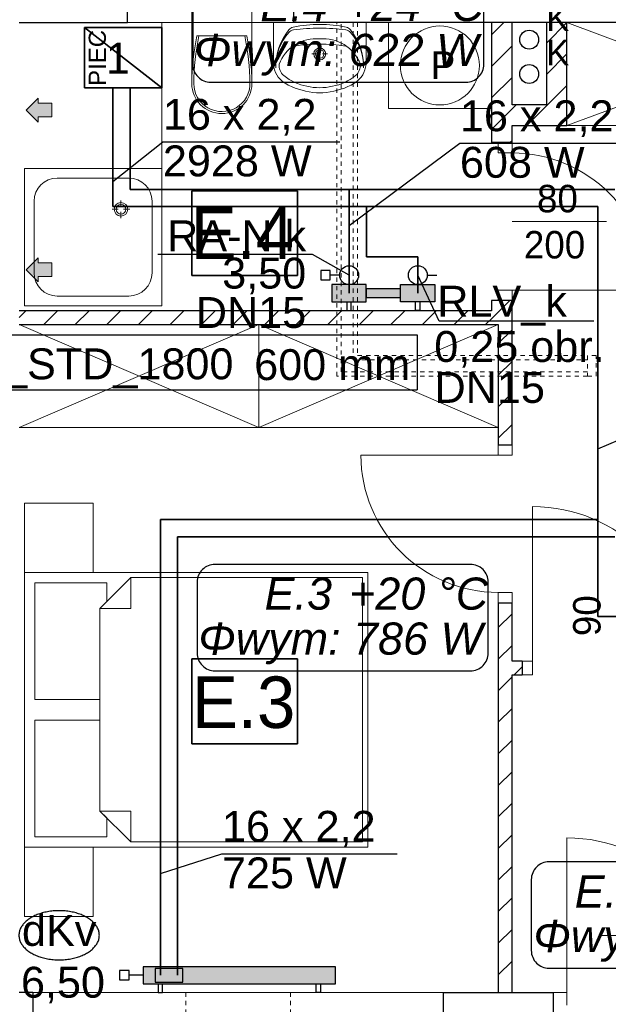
# Model space of a CAD drawing. Extents: x -220425 to -93252, y -20065 to 80294.
# Tile 12 of 103: x -181420 to -177991, y -9665 to -3929. Entities that reach past the tile are written whole.
import ezdxf
from ezdxf.lldxf.tags import DXFTag

# ---------------------------------------------------------------- set-up
doc = ezdxf.new("R2010")
doc.units = 0
doc.header["$MEASUREMENT"] = 0
doc.set_wipeout_variables(frame=1)
doc.linetypes.add('Hidden Line', pattern=[50, 25, -25])
doc.linetypes.add('Krawędzie ukryte', pattern=[150, 100, -50])
for name, color, linetype in [('#kan_san-op', 34, 'Continuous'), ('IS_Opisy_działek_Therm', 252, 'SOLID'), ('IS_Text_Armatury_Therm', 7, 'Continuous'), ('IS_Text_Konstrukcji', 7, 'Continuous'), ('IS_Text_Odbiornikow_Therm', 7, 'Continuous')]:
    doc.layers.add(name, color=color, linetype=linetype)
for name, color, linetype, lineweight in [('#rzędne ks w płycie', 1, 'Continuous', 5), ('Arch IS_Nr_Pióra__52', 34, 'Continuous', 25), ('Arch kominy_Nr_Pióra__1', 7, 'Continuous', 25), ('Arch kominy_Nr_Pióra__21', 7, 'Continuous', 9), ('Arch opisy_Nr_Pióra__21', 7, 'Continuous', 9), ('Arch wyposazenie_Nr_Pióra__26', 5, 'Continuous', 35), ('Arch ściany nośne_Nr_Pióra__21', 7, 'Continuous', 9), ('Arch ściany nośne_Nr_Pióra__27', 7, 'Continuous', 30), ('Drzwi ArchiCAD_Nr_Pióra__27', 7, 'Continuous', 30), ('Drzwi ArchiCAD_Nr_Pióra__5', 7, 'Continuous', 13), ('INWENT OPISY_Nr_Pióra__52', 34, 'Continuous', 25), ('INWENT RZĘDNE_Nr_Pióra__21', 7, 'Continuous', 9), ('INWENT. DRZWI_Nr_Pióra__101', 8, 'Continuous', 13), ('INWENT.ŚCIANY_Nr_Pióra__1', 7, 'Continuous', 25), ('INWENT.ŚCIANY_Nr_Pióra__101', 8, 'Continuous', 13), ('IS_Powrót', 5, 'DASH', 35), ('IS_Zasilanie', 1, 'SOLID', 35), ('Istniejące stropy_Nr_Pióra__5', 7, 'Continuous', 13), ('PODKŁAD', 252, 'Continuous', 35)]:
    doc.layers.add(name, color=color, linetype=linetype, lineweight=lineweight)
for name, color, linetype, lineweight, true_color in [('Arch drzwi_Nr_Pióra__4', 7, 'Continuous', 9, 0x029e21), ('Arch obudowy GK_Nr_Pióra__9', 7, 'Continuous', 13, 0x3dad99), ('Arch okna_Nr_Pióra__4', 7, 'Continuous', 9, 0x029e21), ('Arch wyposarzenie_Nr_Pióra__9', 7, 'Continuous', 13, 0x3dad99), ('Arch wyposazenie_Nr_Pióra__9', 7, 'Continuous', 13, 0x3dad99)]:
    doc.layers.add(name, color=color, linetype=linetype, lineweight=lineweight, true_color=true_color)
for name, color, linetype, true_color in [('IS_Armatura_podłączeniowa_grz._dolnozas.', 7, 'SOLID', 0x000000), ('IS_Armatura_Therm', 7, 'SOLID', 0x000000), ('IS_Grafika', 7, 'SOLID', 0x000000), ('IS_Grzejniki_Plan_rzut', 7, 'SOLID', 0x000000)]:
    doc.layers.add(name, color=color, linetype=linetype, true_color=true_color)
doc.styles.add('GENERATED_STYLE_4', font='txt')
doc.styles.add('GENERATED_STYLE_6', font='txt')
doc.styles.add('GENERATED_STYLE_8', font='arial.ttf')
doc.styles.add('ROMANS', font='romans.shx', dxfattribs={"width": 0.85, "height": 0.11})
doc.styles.get("Standard").update_dxf_attribs({"font": 'txt', "bigfont": 'BIGFONT.SHX'})
tags = doc.linetypes.add('DASH', pattern=[15, 10, -5]).pattern_tags.tags
tags[6:7] = [DXFTag(74, 4), DXFTag(75, 0), DXFTag(340, '0'), DXFTag(46, 0.0), DXFTag(50, 0.0), DXFTag(44, 0.0), DXFTag(45, 0.0)]
tags[4:5] = [DXFTag(74, 4), DXFTag(75, 0), DXFTag(340, '0'), DXFTag(46, 0.0), DXFTag(50, 0.0), DXFTag(44, 0.0), DXFTag(45, 0.0)]
tags = doc.linetypes.add('SOLID', pattern=[10, 10, 0]).pattern_tags.tags
tags[6:7] = [DXFTag(74, 4), DXFTag(75, 0), DXFTag(340, '0'), DXFTag(46, 0.0), DXFTag(50, 0.0), DXFTag(44, 0.0), DXFTag(45, 0.0)]
tags[4:5] = [DXFTag(74, 4), DXFTag(75, 0), DXFTag(340, '0'), DXFTag(46, 0.0), DXFTag(50, 0.0), DXFTag(44, 0.0), DXFTag(45, 0.0)]
pattern_1 = [(45, (0, 0), (-91.92388, 91.92388), [])]

# ---------------------------------------------------------------- blocks, each defined once
blk = doc.blocks.new('parter')
at = {"layer": 'Arch ściany nośne_Nr_Pióra__21', "linetype": 'Continuous'}
h = blk.add_hatch(dxfattribs=at)
h.set_pattern_fill('Common_Brick', color=252, style=0, pattern_type=2)
h.set_pattern_definition(pattern_1)
h.paths.add_polyline_path([(-178552.4, -4425.1), (-178552.4, -3945.1), (-178672.4, -3945.1), (-178672.4, -4545.1)], flags=0)
h = blk.add_hatch(dxfattribs=at)
h.set_pattern_fill('Common_Brick', color=252, style=0, pattern_type=2)
h.set_pattern_definition(pattern_1)
h.paths.add_polyline_path([(-178232.4, -4545.1), (-178232.4, -3945.1), (-178352.4, -3945.1), (-178352.4, -4425.1)], flags=0)
h = blk.add_hatch(dxfattribs=at)
h.set_pattern_fill('Common_Brick', color=252, style=0, pattern_type=2)
h.set_pattern_definition(pattern_1)
h.paths.add_polyline_path([(-178672.4, -4545.1), (-178232.4, -4545.1), (-178352.4, -4425.1), (-178552.4, -4425.1)], flags=0)
h = blk.add_hatch(dxfattribs=at)
h.set_pattern_fill('Common_Brick', color=252, style=0, pattern_type=2)
h.set_pattern_definition(pattern_1)
h.paths.add_polyline_path([(-178552.4, -4545.1), (-178672.4, -4545.1), (-178672.4, -4645.1), (-178632.4, -4645.1), (-178552.4, -4645.1)], flags=0)
h = blk.add_hatch(dxfattribs=at)
h.set_pattern_fill('Common_Brick', color=252, style=0, pattern_type=2)
h.set_pattern_definition(pattern_1)
h.paths.add_polyline_path([(-178672.4, -5705.1), (-178552.4, -5705.1), (-178552.4, -5565.1), (-178632.4, -5565.1), (-178672.4, -5565.1)], flags=0)
h = blk.add_hatch(dxfattribs=at)
h.set_pattern_fill('Common_Brick', color=252, style=0, pattern_type=2)
h.set_pattern_definition(pattern_1)
h.paths.add_polyline_path([(-178672.4, -5625.1), (-181422.4, -5625.1), (-181422.4, -5705.1), (-178672.4, -5705.1)], flags=0)
h = blk.add_hatch(dxfattribs=at)
h.set_pattern_fill('Common_Brick', color=252, style=0, pattern_type=2)
h.set_pattern_definition(pattern_1)
h.paths.add_polyline_path([(-178552.4, -5705.1), (-178632.4, -5705.1), (-178632.4, -6405.1), (-178552.4, -6405.1)], flags=0)
h = blk.add_hatch(dxfattribs=at)
h.set_pattern_fill('Common_Brick', color=252, style=0, pattern_type=2)
h.set_pattern_definition(pattern_1)
h.paths.add_polyline_path([(-178632.4, -7325.1), (-178632.4, -9595.1), (-178552.4, -9595.1), (-178552.4, -7325.1)], flags=0)
h = blk.add_hatch(dxfattribs=at)
h.set_pattern_fill('Common_Brick', color=252, style=0, pattern_type=2)
h.set_pattern_definition(pattern_1)
h.paths.add_polyline_path([(-178552.4, -7745.1), (-178492.4, -7745.1), (-178492.4, -7665.1), (-178552.4, -7665.1)], flags=0)
at = {"color": 252}
for p, q in [((-180417.4, -5419.8), (-180417.4, -4925.7)), ((-180417.4, -4925.7), (-179801.8, -4925.7)), ((-179801.8, -4925.7), (-179801.8, -5419.8)), ((-179801.8, -5419.8), (-180417.4, -5419.8)), ((-180417.4, -8146.6), (-180417.4, -7652.5)), ((-180417.4, -7652.5), (-179801.8, -7652.5)), ((-179801.8, -7652.5), (-179801.8, -8146.6)), ((-179801.8, -8146.6), (-180417.4, -8146.6))]:
    blk.add_line(p, q, dxfattribs=at)
at = {"layer": 'Arch IS_Nr_Pióra__52', "color": 252, "linetype": 'Continuous'}
for centre in [(-178452.4, -4045.1), (-178452.4, -4245.1)]:
    blk.add_circle(centre, 55, dxfattribs=at)
at = {"layer": 'Arch kominy_Nr_Pióra__1', "color": 252, "linetype": 'Continuous'}
for points in [[(-181312.4, -4525.1), (-181382.4, -4455.1), (-181312.4, -4385.1)], [(-181232.4, -4495.1), (-181312.4, -4415.1), (-181232.4, -4415.1)], [(-181312.4, -4495.1), (-181312.4, -4415.1), (-181232.4, -4495.1)], [(-181312.4, -5455.1), (-181382.4, -5385.1), (-181312.4, -5315.1)], [(-181232.4, -5425.1), (-181312.4, -5345.1), (-181232.4, -5345.1)], [(-181312.4, -5425.1), (-181312.4, -5345.1), (-181232.4, -5425.1)]]:
    blk.add_solid(points, dxfattribs=at)
at = {"layer": 'Arch kominy_Nr_Pióra__21', "color": 252, "linetype": 'Continuous'}
for p, q in [((-181312.4, -4385.1), (-181382.4, -4455.1)), ((-181312.4, -4415.1), (-181312.4, -4385.1)), ((-181232.4, -4415.1), (-181312.4, -4415.1)), ((-181232.4, -4415.1), (-181232.4, -4495.1)), ((-181382.4, -4455.1), (-181312.4, -4525.1)), ((-181232.4, -4495.1), (-181312.4, -4495.1)), ((-181312.4, -4495.1), (-181312.4, -4525.1)), ((-181312.4, -5315.1), (-181382.4, -5385.1)), ((-181312.4, -5345.1), (-181312.4, -5315.1)), ((-181382.4, -5385.1), (-181312.4, -5455.1)), ((-181232.4, -5345.1), (-181312.4, -5345.1)), ((-181232.4, -5345.1), (-181232.4, -5425.1)), ((-181232.4, -5425.1), (-181312.4, -5425.1)), ((-181312.4, -5425.1), (-181312.4, -5455.1))]:
    blk.add_line(p, q, dxfattribs=at)
at = {"layer": 'Arch obudowy GK_Nr_Pióra__9', "color": 252, "linetype": 'Continuous'}
blk.add_line((-180792.4, -3945.1), (-179822.4, -3945.1), dxfattribs=at)
at = {"layer": 'Arch okna_Nr_Pióra__4', "color": 252, "linetype": 'Continuous'}
for p, q in [((-178002.4, -5105.1), (-178552.4, -5105.1)), ((-178232.4, -9595.1), (-178232.4, -8695.1)), ((-181342.4, -9595.1), (-178952.4, -9595.1)), ((-178312.4, -9595.1), (-178232.4, -9595.1)), ((-178232.4, -9595.1), (-178232.4, -9670.1))]:
    blk.add_line(p, q, dxfattribs=at)
blk.add_arc((-178232.4, -9595.1), 900, 0, 90, dxfattribs=at)
at = {"layer": 'Arch opisy_Nr_Pióra__21', "color": 252, "linetype": 'Continuous'}
for p, q in [((-180417.4, -5419.8), (-180417.4, -4925.7)), ((-180417.4, -4925.7), (-179801.8, -4925.7)), ((-179801.8, -4925.7), (-179801.8, -5419.8)), ((-179801.8, -5419.8), (-180417.4, -5419.8)), ((-180417.4, -8146.6), (-180417.4, -7652.5)), ((-180417.4, -7652.5), (-179801.8, -7652.5)), ((-179801.8, -7652.5), (-179801.8, -8146.6)), ((-179801.8, -8146.6), (-180417.4, -8146.6))]:
    blk.add_line(p, q, dxfattribs=at)
at = {"layer": 'Arch wyposarzenie_Nr_Pióra__9', "color": 252, "linetype": 'Continuous'}
for p, q in [((-180592.4, -5595.1), (-180592.4, -3945.1)), ((-179402.5, -3945.1), (-179942.5, -3945.1)), ((-179942.5, -3945.1), (-179942.5, -4173.6)), ((-179757.6, -3945.1), (-179587.4, -3945.1)), ((-179402.5, -3945.1), (-179402.5, -4173.6)), ((-179717.9, -4128.5), (-179689.1, -4128.5)), ((-179672.4, -4083), (-179672.4, -4111.8)), ((-179655.7, -4128.5), (-179626.9, -4128.5)), ((-179672.4, -4145.1), (-179672.4, -4174)), ((-181392.4, -4795.1), (-180592.4, -4795.1)), ((-181392.4, -5595.1), (-181392.4, -4795.1)), ((-180592.4, -5595.1), (-180592.4, -4795.1)), ((-181201.1, -4851.4), (-180783.6, -4851.4)), ((-181336.1, -5403.9), (-181336.1, -4986.4)), ((-180830.2, -5017.4), (-180830.2, -4981.8)), ((-180648.6, -5403.9), (-180648.6, -4986.4)), ((-180845.7, -5033), (-180881.3, -5033)), ((-180779, -5033), (-180814.6, -5033)), ((-180830.2, -5084.1), (-180830.2, -5048.5)), ((-181201.1, -5538.9), (-180783.6, -5538.9)), ((-181392.4, -5595.1), (-180592.4, -5595.1))]:
    blk.add_line(p, q, dxfattribs=at)
for centre, radius in [((-178972.4, -4195.1), 230), ((-179672.4, -4128.5), 35), ((-179672.4, -4128.5), 25), ((-180830.2, -5033), 39.4), ((-180830.2, -5033), 28.1)]:
    blk.add_circle(centre, radius, dxfattribs=at)
for centre, radius, start, end in [((-179677.6, -4632), 675.9, 89.56719, 102.77149), ((-179666.7, -4632), 675.9, 77.30598, 90.51028), ((-179588.9, -4203.1), 339.6, 140.74225, 180.98472), ((-179623.4, -4205), 305.1, 138.60196, 180.75418), ((-179818.6, -4033), 45, 97.90792, 138.60197), ((-179817.1, -4016.7), 45, 102.77149, 140.74225), ((-179666, -5131.2), 1153.8, 90.32245, 97.90792), ((-179677.7, -5131.3), 1153.8, 82.16955, 89.75502), ((-179526.6, -4032.8), 45, 41.47551, 82.16955), ((-179528.1, -4016.5), 45, 39.33522, 77.30598), ((-179756, -4203.3), 339.6, 359.09275, 39.33522), ((-179721.5, -4205), 305.1, 359.32329, 41.47551), ((-179672.4, -5055.9), 984.9, 81.17345, 98.82043), ((-179691.8, -4280.1), 240.6, 85.39402, 121.05606), ((-179653.2, -4280.1), 240.6, 58.94394, 94.60598), ((-179685.4, -4276.2), 240.7, 122.84422, 158.44807), ((-179659.6, -4276.2), 240.7, 21.55193, 57.15578), ((-179805.3, -4179.5), 137.4, 177.54482, 231.25458), ((-179539.7, -4179.5), 137.4, 308.74542, 2.45518), ((-179828.5, -4193.3), 80.9, 176.06939, 229.19839), ((-179516.5, -4193.3), 80.9, 310.80161, 3.93061), ((-179758.2, -4120.6), 212.8, 231.31519, 242.84286), ((-179695.9, -4027.8), 293, 230.71494, 260.00224), ((-179649.1, -4027.8), 293, 279.99776, 309.28506), ((-179586.7, -4120.6), 212.8, 297.15714, 308.68481), ((-179658.8, -3911.5), 444.2, 243.7403, 265.79476), ((-179672.5, -4008.5), 316.7, 256.43339, 283.56661), ((-179672.5, -4085.2), 270, 265.98758, 274.01242), ((-179686.2, -3911.5), 444.2, 274.20524, 296.2597), ((-181201.1, -4986.4), 135, 90, 180), ((-180783.6, -4986.4), 135, 0, 90), ((-181201.1, -5403.9), 135, 180, 270), ((-180783.6, -5403.9), 135, 270, 0)]:
    blk.add_arc(centre, radius, start, end, dxfattribs=at)
at = {"layer": 'Arch wyposazenie_Nr_Pióra__26', "color": 252, "linetype": 'Continuous'}
for p, q in [((-181042.4, -3975.1), (-180592.4, -4325.1)), ((-181042.4, -3975.1), (-180592.4, -3975.1)), ((-181042.4, -4325.1), (-181042.4, -3975.1)), ((-180592.4, -3975.1), (-180592.4, -4325.1)), ((-180592.4, -4325.1), (-181042.4, -4325.1))]:
    blk.add_line(p, q, dxfattribs=at)
at = {"layer": 'Arch wyposazenie_Nr_Pióra__9', "color": 252, "linetype": 'Continuous'}
for p, q in [((-180417.4, -3945.1), (-180417.4, -3795.1)), ((-180067.4, -3945.1), (-180067.4, -3795.1)), ((-180067.4, -3945.1), (-180417.4, -3945.1)), ((-180417.4, -4301.3), (-180417.4, -3945.1)), ((-180067.4, -4301.3), (-180067.4, -3945.1)), ((-179272.4, -3945.1), (-179272.4, -4445.1)), ((-178672.4, -3945.1), (-179272.4, -3945.1)), ((-178672.4, -4445.1), (-178672.4, -3945.1)), ((-176622.4, -4545.1), (-178232.4, -3945.1)), ((-178232.4, -4545.1), (-176622.4, -3945.1)), ((-180387.2, -4022.9), (-180097.6, -4022.9)), ((-179272.4, -4445.1), (-178672.4, -4445.1)), ((-178232.4, -4545.1), (-176622.4, -4545.1)), ((-180027.4, -6305.1), (-181422.4, -5705.1)), ((-181422.4, -6305.1), (-180027.4, -5705.1)), ((-180027.4, -5705.1), (-180027.4, -6305.1)), ((-180027.4, -5705.1), (-180027.4, -6305.1)), ((-180027.4, -6305.1), (-178632.4, -5705.1)), ((-178632.4, -6305.1), (-180027.4, -5705.1)), ((-180027.4, -6305.1), (-181422.4, -6305.1)), ((-180027.4, -6305.1), (-178632.4, -6305.1)), ((-181392.4, -6745.1), (-181392.4, -7148.9)), ((-180992.4, -6745.1), (-181392.4, -6745.1)), ((-180992.4, -7148.9), (-180992.4, -6745.1)), ((-181392.4, -7148.9), (-180992.4, -7148.9)), ((-181392.4, -7148.9), (-179392.4, -7148.9)), ((-181392.4, -7148.9), (-181392.4, -8748.9)), ((-179392.4, -7148.9), (-179392.4, -8748.9)), ((-181332.4, -7208.9), (-180912.4, -7208.9)), ((-181332.4, -7888.9), (-181332.4, -7208.9)), ((-180952.4, -7358.9), (-180772.4, -7178.9)), ((-180912.4, -7208.9), (-180912.4, -7318.9)), ((-180772.4, -7178.9), (-180772.4, -7358.9)), ((-180772.4, -7178.9), (-179422.4, -7178.9)), ((-179422.4, -7178.9), (-179422.4, -7948.9)), ((-180912.4, -7318.9), (-180952.4, -7358.9)), ((-180952.4, -7358.9), (-180952.4, -7888.9)), ((-180952.4, -7948.9), (-180952.4, -7358.9)), ((-180952.4, -7358.9), (-180772.4, -7358.9)), ((-180952.4, -7888.9), (-181332.4, -7888.9)), ((-180952.4, -8538.9), (-180952.4, -7948.9)), ((-179422.4, -7948.9), (-179422.4, -8718.9)), ((-181332.4, -8008.9), (-180952.4, -8008.9)), ((-181332.4, -8688.9), (-181332.4, -8008.9)), ((-180952.4, -8008.9), (-180952.4, -8538.9)), ((-180952.4, -8538.9), (-180912.4, -8578.9)), ((-180772.4, -8718.9), (-180952.4, -8538.9)), ((-180952.4, -8538.9), (-180772.4, -8538.9)), ((-180772.4, -8718.9), (-180772.4, -8538.9)), ((-180912.4, -8578.9), (-180912.4, -8688.9)), ((-180912.4, -8688.9), (-181332.4, -8688.9)), ((-181392.4, -9152.7), (-181392.4, -8748.9)), ((-181392.4, -8748.9), (-180992.4, -8748.9)), ((-179392.4, -8748.9), (-181392.4, -8748.9)), ((-180992.4, -8748.9), (-180992.4, -9152.7)), ((-179422.4, -8718.9), (-180772.4, -8718.9)), ((-180992.4, -9152.7), (-181392.4, -9152.7))]:
    blk.add_line(p, q, dxfattribs=at)
for centre, major_axis, start_param, end_param in [((-178916.2, -4321.3), (1501.3, 0), 2.940225, 3.128195), ((-178916.2, -4321.3), (1489.9, 0), 2.938667, 3.128195), ((-181568.6, -4321.3), (1489.9, 0), 0.013398, 0.202926), ((-181568.6, -4321.3), (1501.3, 0), 0.013398, 0.201367), ((-180242.4, -4301.3), (175, 0), 3.141593, 6.283185), ((-180242.4, -4301.3), (163.6, 0), 3.141593, 6.298351)]:
    blk.add_ellipse(centre, major_axis=major_axis, ratio=0.99359, start_param=start_param, end_param=end_param, dxfattribs=at)
at = {"layer": 'Arch ściany nośne_Nr_Pióra__27', "color": 252, "linetype": 'Continuous'}
for p, q in [((-178672.4, -3945.1), (-178672.4, -4545.1)), ((-178552.4, -3945.1), (-178672.4, -3945.1)), ((-178552.4, -4425.1), (-178552.4, -3945.1)), ((-178352.4, -3945.1), (-178352.4, -4425.1)), ((-178232.4, -3945.1), (-178352.4, -3945.1)), ((-178232.4, -4545.1), (-178232.4, -3945.1)), ((-178352.4, -4425.1), (-178552.4, -4425.1)), ((-178672.4, -4545.1), (-178672.4, -4645.1)), ((-178552.4, -4545.1), (-178232.4, -4545.1)), ((-178552.4, -4645.1), (-178552.4, -4545.1)), ((-178632.4, -4645.1), (-178672.4, -4645.1)), ((-178552.4, -4645.1), (-178632.4, -4645.1)), ((-178672.4, -5565.1), (-178672.4, -5625.1)), ((-178632.4, -5565.1), (-178672.4, -5565.1)), ((-178552.4, -5565.1), (-178632.4, -5565.1)), ((-178552.4, -5705.1), (-178552.4, -5565.1)), ((-178672.4, -5625.1), (-181422.4, -5625.1)), ((-181422.4, -5705.1), (-178672.4, -5705.1)), ((-178672.4, -5705.1), (-178632.4, -5705.1)), ((-178632.4, -5705.1), (-178632.4, -6405.1)), ((-178552.4, -6405.1), (-178552.4, -5705.1)), ((-178632.4, -6405.1), (-178552.4, -6405.1)), ((-178632.4, -7325.1), (-178632.4, -9595.1)), ((-178632.4, -7325.1), (-178552.4, -7325.1)), ((-178552.4, -7665.1), (-178552.4, -7325.1)), ((-178492.4, -7665.1), (-178552.4, -7665.1)), ((-178492.4, -7665.1), (-178492.4, -7745.1)), ((-178552.4, -9595.1), (-178552.4, -7745.1)), ((-178552.4, -7745.1), (-178492.4, -7745.1)), ((-178632.4, -9595.1), (-178552.4, -9595.1))]:
    blk.add_line(p, q, dxfattribs=at)
at = {"layer": 'Drzwi ArchiCAD_Nr_Pióra__27', "color": 252, "linetype": 'Continuous'}
for p, q in [((-178552.4, -4645.1), (-178632.4, -4645.1)), ((-178552.4, -5565.1), (-178632.4, -5565.1)), ((-178632.4, -6405.1), (-178552.4, -6405.1)), ((-178632.4, -7325.1), (-178552.4, -7325.1)), ((-178492.4, -7665.1), (-178492.4, -7745.1))]:
    blk.add_line(p, q, dxfattribs=at)
at = {"layer": 'Drzwi ArchiCAD_Nr_Pióra__5', "color": 252, "linetype": 'Continuous'}
for p, q in [((-178552.4, -4645.1), (-178632.4, -4645.1)), ((-178632.4, -4645.1), (-178632.4, -4705.1)), ((-178552.4, -4705.1), (-178552.4, -4645.1)), ((-178632.4, -4705.1), (-178552.4, -4705.1)), ((-178632.4, -5505.1), (-178632.4, -5565.1)), ((-178552.4, -5505.1), (-178632.4, -5505.1)), ((-178552.4, -5505.1), (-177752.4, -5505.1)), ((-178552.4, -5565.1), (-178552.4, -5505.1)), ((-178632.4, -5565.1), (-178552.4, -5565.1)), ((-178552.4, -6405.1), (-178632.4, -6405.1)), ((-178632.4, -6405.1), (-178632.4, -6465.1)), ((-178552.4, -6465.1), (-178552.4, -6405.1)), ((-178632.4, -6465.1), (-179432.4, -6465.1)), ((-178632.4, -6465.1), (-178552.4, -6465.1)), ((-178432.4, -7665.1), (-178432.4, -6765.1)), ((-178632.4, -7265.1), (-178632.4, -7325.1)), ((-178552.4, -7265.1), (-178632.4, -7265.1)), ((-178552.4, -7325.1), (-178552.4, -7265.1)), ((-178632.4, -7325.1), (-178552.4, -7325.1)), ((-178492.4, -7745.1), (-178492.4, -7665.1)), ((-178492.4, -7665.1), (-178432.4, -7665.1)), ((-178432.4, -7665.1), (-178432.4, -7745.1)), ((-178432.4, -7745.1), (-178492.4, -7745.1))]:
    blk.add_line(p, q, dxfattribs=at)
for centre, radius, start, end in [((-178552.4, -5505.1), 800, 0, 90), ((-178632.4, -6465.1), 800, 180, 270), ((-178432.4, -7665.1), 900, 0, 90)]:
    blk.add_arc(centre, radius, start, end, dxfattribs=at)
at = {"layer": 'INWENT RZĘDNE_Nr_Pióra__21', "color": 252, "linetype": 'Continuous'}
blk.add_line((-178044.8, -9263), (-177644.8, -9263), dxfattribs=at)
at = {"layer": 'INWENT. DRZWI_Nr_Pióra__101', "color": 252, "linetype": 'Hidden Line'}
for p, q in [((-178062.4, -5885.1), (-178112.4, -5885.1)), ((-178062.4, -6005.1), (-178062.4, -5885.1)), ((-178112.4, -6005.1), (-178062.4, -6005.1))]:
    blk.add_line(p, q, dxfattribs=at)
at = {"layer": 'INWENT.ŚCIANY_Nr_Pióra__1', "color": 252, "linetype": 'Continuous'}
for p, q in [((-180792.4, -3945.1), (-180792.4, -3525.1)), ((-179822.4, -3945.1), (-179822.4, -3525.1)), ((-181422.4, -3945.1), (-180792.4, -3945.1)), ((-173772.4, -3945.1), (-179822.4, -3945.1)), ((-181342.4, -9595.1), (-181422.4, -9595.1)), ((-181342.4, -9595.1), (-181342.4, -10015.1)), ((-178952.4, -9595.1), (-178312.4, -9595.1)), ((-178952.4, -9595.1), (-178952.4, -10015.1)), ((-178312.4, -9595.1), (-178312.4, -10015.1))]:
    blk.add_line(p, q, dxfattribs=at)
at = {"layer": 'INWENT.ŚCIANY_Nr_Pióra__101', "color": 252, "linetype": 'Hidden Line'}
for p, q in [((-179572.4, -6005.1), (-179572.4, -3945.1)), ((-179547.4, -5980.1), (-179547.4, -3945.1)), ((-179477.4, -3945.1), (-179477.4, -5910.1)), ((-179452.4, -3945.1), (-179452.4, -5885.1)), ((-179452.4, -5885.1), (-178112.4, -5885.1)), ((-178112.4, -5885.1), (-178112.4, -6005.1)), ((-179477.4, -5910.1), (-178112.4, -5910.1)), ((-178112.4, -6005.1), (-179572.4, -6005.1)), ((-178112.4, -5980.1), (-179547.4, -5980.1)), ((-180452.4, -9595.1), (-180452.4, -10015.1)), ((-179842.4, -9595.1), (-180452.4, -9595.1)), ((-179842.4, -9595.1), (-179842.4, -10015.1))]:
    blk.add_line(p, q, dxfattribs=at)
at = {"layer": 'Istniejące stropy_Nr_Pióra__5', "color": 252, "linetype": 'Krawędzie ukryte'}
blk.add_line((-180792.4, -3945.1), (-179822.4, -3945.1), dxfattribs=at)
at = {"layer": 'Arch drzwi_Nr_Pióra__4', "color": 252, "linetype": 'Continuous', "style": 'GENERATED_STYLE_6'}
for s, p in [('80', (-178406.9, -5051)), ('200', (-178483.1, -5319.7))]:
    blk.add_text(s, height=160, dxfattribs=at).set_placement(p)
blk.add_text('90', height=160, rotation=90, dxfattribs=at).set_placement((-178036.6, -7519.7))
at = {"layer": 'Arch opisy_Nr_Pióra__21', "color": 252, "linetype": 'Continuous', "style": 'GENERATED_STYLE_8'}
blk.add_text('PIEC', height=100, rotation=90, dxfattribs=at).set_placement((-180917.9, -4314.5))
at = {"layer": 'Arch opisy_Nr_Pióra__21', "color": 252, "linetype": 'Continuous', "style": 'GENERATED_STYLE_4'}
for s, p in [('E.4', (-180423.9, -5322.7)), ('E.3', (-180416.7, -8054.7))]:
    blk.add_text(s, height=300, dxfattribs=at).set_placement(p)
at = {"layer": 'Arch wyposazenie_Nr_Pióra__9', "color": 252, "linetype": 'Continuous', "style": 'GENERATED_STYLE_6'}
blk.add_text('P', height=160, dxfattribs=at).set_placement((-179025.7, -4273.4))
at = {"layer": 'INWENT OPISY_Nr_Pióra__52', "color": 252, "linetype": 'Continuous', "style": 'GENERATED_STYLE_6'}
for p in [(-178352.4, -3995), (-178352.4, -4195)]:
    blk.add_text('K', height=150, dxfattribs=at).set_placement(p)

msp = doc.modelspace()

# ---------------------------------------------------------------- hatches: boundary and pattern name
at = {"layer": 'IS_Grzejniki_Plan_rzut', "ltscale": 10}
for points in [[(-179601.1, -5572.3), (-179401.1, -5572.3), (-179401.1, -5472.3), (-179601.1, -5472.3)], [(-179401.1, -5547.3), (-179201.1, -5547.3), (-179201.1, -5497.3), (-179401.1, -5497.3)], [(-179001.1, -5572.3), (-179201.1, -5572.3), (-179201.1, -5472.3), (-179001.1, -5472.3)], [(-180700.3, -9545.4), (-179580.3, -9545.4), (-179580.3, -9445.4), (-180700.3, -9445.4)]]:
    msp.add_hatch(color=1, dxfattribs=at).paths.add_polyline_path(points)

# ---------------------------------------------------------------- linework, layer by layer
at = {"layer": 'IS_Armatura_podłączeniowa_grz._dolnozas.', "ltscale": 10}
for p, q in [((-180470.3, -9455.4), (-180630.3, -9455.4)), ((-180630.3, -9455.4), (-180630.3, -9535.4)), ((-180470.3, -9535.4), (-180470.3, -9455.4)), ((-180630.3, -9535.4), (-180470.3, -9535.4)), ((-180630.3, -9535.4), (-180630.3, -9535.4))]:
    msp.add_line(p, q, dxfattribs=at)
at = {"layer": 'IS_Armatura_Therm', "color": 1, "ltscale": 10, "true_color": 0xff0000}
for p, q in [((-179611.1, -5389.7), (-179666.1, -5389.7)), ((-179666.1, -5389.7), (-179666.1, -5444.7)), ((-179611.1, -5444.7), (-179611.1, -5389.7)), ((-179666.1, -5444.7), (-179611.1, -5444.7)), ((-179556.1, -5417.2), (-179611.1, -5417.2))]:
    msp.add_line(p, q, dxfattribs=at)
at = {"layer": 'IS_Armatura_Therm', "color": 5, "ltscale": 10, "true_color": 0x0000ff}
msp.add_line((-179046.1, -5416.9), (-178991.1, -5416.9), dxfattribs=at)
at = {"layer": 'IS_Armatura_Therm', "ltscale": 10}
for p, q in [((-180782.8, -9467.9), (-180837.8, -9467.9)), ((-180837.8, -9467.9), (-180837.8, -9522.9)), ((-180782.8, -9522.9), (-180782.8, -9467.9)), ((-180700.3, -9495.4), (-180782.8, -9495.4)), ((-180837.8, -9522.9), (-180782.8, -9522.9))]:
    msp.add_line(p, q, dxfattribs=at)
at = {"layer": 'IS_Armatura_Therm', "color": 1, "ltscale": 10, "true_color": 0xff0000}
msp.add_ellipse((-179501.1, -5417.2), major_axis=(55, 0), ratio=1, dxfattribs=at)
at = {"layer": 'IS_Armatura_Therm', "color": 5, "ltscale": 10, "true_color": 0x0000ff}
msp.add_ellipse((-179101.1, -5416.9), major_axis=(55, 0), ratio=1, dxfattribs=at)
at = {"layer": 'IS_Grafika', "ltscale": 10}
for points, knots in [([(-181190, -9119.3), (-181201.5, -9119.3), (-181224.2, -9120.3), (-181257.3, -9124.8), (-181288.4, -9132), (-181317.2, -9141.7), (-181343.4, -9153.7), (-181366.6, -9167.7), (-181386.5, -9183.7), (-181402.7, -9201.3), (-181414.9, -9220.5), (-181422.5, -9241.1), (-181424.2, -9255.4), (-181424.2, -9262.5)], [0, 0, 0, 0, 34.648369, 67.991431, 99.921928, 130.327175, 159.10543, 186.187277, 211.564815, 235.331895, 257.736797, 279.240448, 300.554985, 300.554985, 300.554985, 300.554985]), ([(-180955.8, -9262.5), (-180955.8, -9255.4), (-180957.5, -9241.1), (-180965.1, -9220.5), (-180977.3, -9201.3), (-180993.5, -9183.7), (-181013.4, -9167.7), (-181036.6, -9153.7), (-181062.8, -9141.7), (-181091.6, -9132), (-181122.7, -9124.8), (-181155.8, -9120.3), (-181178.5, -9119.3), (-181190, -9119.3)], [0, 0, 0, 0, 21.314537, 42.818188, 65.223089, 88.99017, 114.367708, 141.449554, 170.227809, 200.633057, 232.563554, 265.906616, 300.554985, 300.554985, 300.554985, 300.554985]), ([(-181424.2, -9262.5), (-181424.2, -9269.6), (-181422.5, -9283.9), (-181414.9, -9304.5), (-181402.7, -9323.7), (-181386.5, -9341.3), (-181366.6, -9357.3), (-181343.4, -9371.3), (-181317.2, -9383.3), (-181288.4, -9393), (-181257.3, -9400.2), (-181224.2, -9404.7), (-181201.5, -9405.7), (-181190, -9405.7)], [0, 0, 0, 0, 21.314537, 42.818188, 65.223089, 88.99017, 114.367708, 141.449554, 170.227809, 200.633057, 232.563554, 265.906616, 300.554985, 300.554985, 300.554985, 300.554985]), ([(-181190, -9405.7), (-181178.5, -9405.7), (-181155.8, -9404.7), (-181122.7, -9400.2), (-181091.6, -9393), (-181062.8, -9383.3), (-181036.6, -9371.3), (-181013.4, -9357.3), (-180993.5, -9341.3), (-180977.3, -9323.7), (-180965.1, -9304.5), (-180957.5, -9283.9), (-180955.8, -9269.6), (-180955.8, -9262.5)], [0, 0, 0, 0, 34.648369, 67.991431, 99.921928, 130.327175, 159.10543, 186.187277, 211.564815, 235.331895, 257.736797, 279.240448, 300.554985, 300.554985, 300.554985, 300.554985])]:
    msp.add_open_spline(points, degree=3, knots=knots, dxfattribs=at)
at = {"layer": 'IS_Grzejniki_Plan_rzut', "color": 1, "ltscale": 10}
for p, q in [((-179401.1, -5472.3), (-179601.1, -5472.3)), ((-179601.1, -5472.3), (-179601.1, -5572.3)), ((-179401.1, -5572.3), (-179401.1, -5472.3)), ((-179201.1, -5497.3), (-179401.1, -5497.3)), ((-179401.1, -5497.3), (-179401.1, -5547.3)), ((-179201.1, -5572.3), (-179201.1, -5472.3)), ((-179201.1, -5472.3), (-179001.1, -5472.3)), ((-179201.1, -5547.3), (-179201.1, -5497.3)), ((-179001.1, -5472.3), (-179001.1, -5572.3)), ((-179401.1, -5547.3), (-179201.1, -5547.3)), ((-179401.1, -5547.3), (-179401.1, -5547.3)), ((-179601.1, -5572.3), (-179401.1, -5572.3)), ((-179601.1, -5572.3), (-179601.1, -5572.3)), ((-179513.6, -5572.3), (-179513.6, -5622.3)), ((-179488.6, -5622.3), (-179488.6, -5572.3)), ((-179001.1, -5572.3), (-179201.1, -5572.3)), ((-179113.6, -5622.3), (-179113.6, -5572.3)), ((-179088.6, -5572.3), (-179088.6, -5622.3)), ((-179001.1, -5572.3), (-179001.1, -5572.3)), ((-179513.6, -5622.3), (-179488.6, -5622.3)), ((-179088.6, -5622.3), (-179113.6, -5622.3)), ((-179580.3, -9445.4), (-180700.3, -9445.4)), ((-180700.3, -9445.4), (-180700.3, -9545.4)), ((-179580.3, -9545.4), (-179580.3, -9445.4)), ((-180700.3, -9545.4), (-179580.3, -9545.4)), ((-180700.3, -9545.4), (-180700.3, -9545.4)), ((-180612.8, -9545.4), (-180612.8, -9595.4)), ((-180587.8, -9595.4), (-180587.8, -9545.4)), ((-179692.8, -9595.4), (-179692.8, -9545.4)), ((-179667.8, -9545.4), (-179667.8, -9595.4)), ((-180612.8, -9595.4), (-180587.8, -9595.4)), ((-179667.8, -9595.4), (-179692.8, -9595.4))]:
    msp.add_line(p, q, dxfattribs=at)
at = {"layer": 'IS_Opisy_działek_Therm', "color": 18, "ltscale": 10, "true_color": 0x000000}
for p, q in [((-180876.8, -4870.8), (-180585.8, -4639.8)), ((-180585.8, -4639.8), (-179555.8, -4639.8)), ((-179501.1, -5127.3), (-178855.8, -4647.9)), ((-178855.8, -4647.9), (-177835.8, -4647.9)), ((-179713.9, -5296.8), (-180614.7, -5296.8)), ((-179501.1, -5417.2), (-179713.9, -5296.8)), ((-178976.6, -5684.3), (-179101.1, -5416.9)), ((-178075.7, -5684.3), (-178976.6, -5684.3)), ((-178053, -6429.6), (-177759.8, -6304.3)), ((-180600.3, -8902), (-180241.7, -8787.4)), ((-180241.7, -8787.4), (-179221.7, -8787.4))]:
    msp.add_line(p, q, dxfattribs=at)
msp.add_lwpolyline([(-181042.4, -3975.1), (-180592.4, -3975.1), (-180592.4, -4325.1), (-181042.4, -4325.1)], close=True, dxfattribs=at)
at = {"layer": 'IS_Powrót', "ltscale": 10}
for p, q in [((-180876.8, -4325.1), (-180876.8, -5017.2)), ((-180876.8, -5017.2), (-179400.6, -5017.2)), ((-179400.6, -5310.7), (-179400.6, -5017.2)), ((-179400.6, -5017.2), (-178053, -5017.2)), ((-178053, -5017.2), (-178053, -6840.8)), ((-179101.1, -5310.7), (-179400.6, -5310.7)), ((-179101.1, -5522.3), (-179101.1, -5310.7)), ((-180600.3, -9495.4), (-180600.3, -6840.8)), ((-180600.3, -6840.8), (-178053, -6840.8)), ((-178053, -6840.8), (-178053, -7405.4)), ((-174687.6, -7405.4), (-178053, -7405.4))]:
    msp.add_line(p, q, dxfattribs=at)
at = {"layer": 'IS_Text_Konstrukcji', "color": 18, "linetype": 'SOLID', "ltscale": 10, "true_color": 0x000000}
for points in [[(-180308, -4292.4), (-178819.7, -4292.4, 0.414214), (-178716.4, -4189.1), (-178716.4, -3775.7, 0.414214), (-178819.7, -3672.4), (-180308, -3672.4, 0.414214), (-180411.4, -3775.7), (-180411.4, -4189.1, 0.414214), (-180308, -4292.4)], [(-180282.7, -7721.6), (-178794.3, -7721.6, 0.414214), (-178691, -7618.3), (-178691, -7204.9, 0.414214), (-178794.3, -7101.6), (-180282.7, -7101.6, 0.414214), (-180386, -7204.9), (-180386, -7618.3, 0.414214), (-180282.7, -7721.6)], [(-178336.6, -9454.6), (-176988.2, -9454.6, 0.414214), (-176884.9, -9351.3), (-176884.9, -8937.9, 0.414214), (-176988.2, -8834.6), (-178336.6, -8834.6, 0.414214), (-178439.9, -8937.9), (-178439.9, -9351.3, 0.414214), (-178336.6, -9454.6)]]:
    msp.add_lwpolyline(points, format="xyb", dxfattribs=at)
at = {"layer": 'IS_Text_Odbiornikow_Therm', "color": 18, "linetype": 'SOLID', "ltscale": 10, "true_color": 0x000000}
for p, q in [((-181718.4, -5765.5), (-179104.1, -5765.5)), ((-179104.1, -5765.5), (-179104.1, -6085.5)), ((-181718.4, -6085.5), (-179104.1, -6085.5))]:
    msp.add_line(p, q, dxfattribs=at)
at = {"layer": 'IS_Zasilanie', "ltscale": 10}
for p, q in [((-180776.8, -4325.1), (-180776.8, -4917.2)), ((-180776.8, -4917.2), (-179501.1, -4917.2)), ((-179501.1, -5522.3), (-179501.1, -4917.2)), ((-179501.1, -4917.2), (-177953, -4917.2)), ((-180500.3, -9495.4), (-180500.3, -6940.8)), ((-180500.3, -6940.8), (-177953, -6940.8))]:
    msp.add_line(p, q, dxfattribs=at)

# ---------------------------------------------------------------- block references
at = {"layer": 'PODKŁAD'}
msp.add_blockref('parter', (0, 0), dxfattribs=at)
msp.add_blockref('parter', (0, 0), dxfattribs=at)

# ---------------------------------------------------------------- texts
at = {"layer": '#rzędne ks w płycie', "color": 7, "lineweight": 0, "insert": (-180838.8, -4062.6), "char_height": 180, "width": 378.026, "attachment_point": 2, "style": 'ROMANS'}
msp.add_mtext('\\pxi0,l0,r0.100142;{\\C7;\\fArial|b0|i0;\\W1;1}\\fArial|b0|i0;\\W1; ', dxfattribs=at)
at = {"layer": 'IS_Grafika', "ltscale": 10, "insert": (-181190, -9144.1), "char_height": 180, "attachment_point": 2}
msp.add_mtext('\\fArial|b0|i0;dKv', dxfattribs=at)
at = {"layer": 'IS_Opisy_działek_Therm', "color": 18, "ltscale": 10, "true_color": 0x000000, "char_height": 180}
for s, insert, attachment_point in [('\\fArial|b0|i0;16 x 2,2', (-180585.8, -4603.8), 7), ('\\fArial|b0|i0;16 x 2,2', (-178855.8, -4611.9), 7), ('\\fArial|b0|i0;2928 W', (-180585.8, -4661.4), 1), ('\\fArial|b0|i0;608 W', (-178855.8, -4669.5), 1), ('\\fArial|b0|i0;16 x 2,2', (-180241.7, -8751.4), 7), ('\\fArial|b0|i0;725 W', (-180241.7, -8809), 1)]:
    msp.add_mtext(s, dxfattribs=dict(at, insert=insert, attachment_point=attachment_point))
at = {"layer": 'IS_Text_Armatury_Therm', "color": 18, "linetype": 'SOLID', "ltscale": 10, "true_color": 0x000000, "char_height": 180, "attachment_point": 9}
for s, insert in [('\\fArial|b0|i0;RA-N k', (-179751.1, -5277.6)), ('\\fArial|b0|i0;3,50', (-179751.1, -5528.5)), ('\\fArial|b0|i0;DN15  ', (-179751.1, -5727.2)), ('\\fArial|b0|i0;RLV_k', (-178232.9, -5710.7)), ('\\fArial|b0|i0;0,25 obr.', (-178012.7, -5955.9)), ('\\fArial|b0|i0;DN15  ', (-178360.8, -6163.5)), ('\\fArial|b0|i0;6,50  ', (-180923, -9659.4))]:
    msp.add_mtext(s, dxfattribs=dict(at, insert=insert))
at = {"layer": 'IS_Text_Konstrukcji', "color": 18, "linetype": 'SOLID', "ltscale": 10, "true_color": 0x000000, "char_height": 187.2}
for s, insert, attachment_point in [('\\fArial|b0|i1;E.4', (-179626.4, -3939.2), 9), ('\\fArial|b0|i1;+24 °C', (-179526.4, -3939.2), 7), ('\\fArial|b0|i1;Φwym: 622 W', (-179576.4, -4011.2), 2), ('\\fArial|b0|i1;E.3', (-179601, -7368.4), 9), ('\\fArial|b0|i1;+20 °C', (-179501, -7368.4), 7), ('\\fArial|b0|i1;Φwym: 786 W', (-179551, -7440.4), 2), ('\\fArial|b0|i1;E.1', (-177794.9, -9101.4), 9), ('\\fArial|b0|i1;Φwym: 0 W', (-177744.9, -9173.4), 2)]:
    msp.add_mtext(s, dxfattribs=dict(at, insert=insert, attachment_point=attachment_point))
at = {"layer": 'IS_Text_Odbiornikow_Therm', "color": 18, "linetype": 'SOLID', "ltscale": 10, "true_color": 0x000000, "char_height": 180, "attachment_point": 7}
for s, insert in [('\\fArial|b0|i0;600 mm', (-180054.1, -6030.8)), ('\\fArial|b0|i0;C_STD_1800', (-181698.4, -6075.5))]:
    msp.add_mtext(s, dxfattribs=dict(at, insert=insert))

# ---------------------------------------------------------------- next in the draw order: wipeouts: each hides what was drawn before it
at = {"ltscale": 10}
msp.add_wipeout([(-200770.3, 11108.9), (-158770.3, 11108.9), (-159380.3, 10498.9), (-198285.2, 10498.9), (-198285.2, -17981.1), (-159380.3, -17981.1), (-158770.3, -18591.1), (-200770.3, -18591.1)], dxfattribs=at).dxf.layer = '#kan_san-op'

doc.saveas('drawing.dxf')
